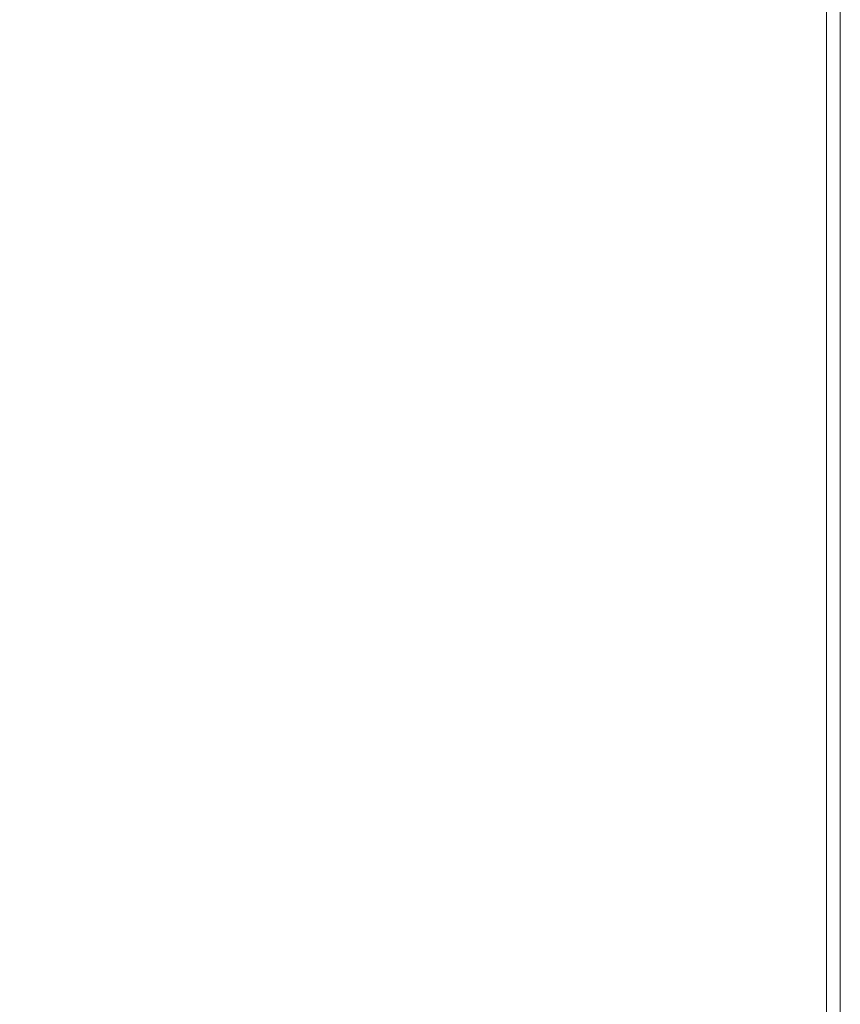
# Model space of a CAD drawing. Header units: inches. Extents: x 361 to 802, y -362 to 528.
# Tile 194 of 256: x 637.39 to 643.39, y 332.29 to 339.48. Entities that reach past the tile are written whole.
import ezdxf

# ---------------------------------------------------------------- set-up
doc = ezdxf.new("R2010")
doc.units = ezdxf.units.IN
doc.header["$MEASUREMENT"] = 0
doc.layers.add('E-CABL-TRAY', color=211, linetype='Continuous', lineweight=20)

msp = doc.modelspace()

# ---------------------------------------------------------------- meshes
at = {"layer": 'E-CABL-TRAY'}
mesh = msp.add_polyface(dxfattribs=at)
corners = [(643.394, 304.3115, 180.5), (631.394, 304.3115, 180.5), (631.394, 518.6471, 180.5), (643.394, 518.6471, 180.5)]
mesh.append_faces([[corners[k] for k in face] for face in [(0, 1, 2, 3)]])
mesh = msp.add_polyface(dxfattribs=at)
corners = [(631.494, 304.3115, 180.6), (643.294, 304.3115, 180.6), (643.294, 518.6471, 180.6), (631.494, 518.6471, 180.6)]
mesh.append_faces([[corners[k] for k in face] for face in [(0, 1, 2, 3)]])
mesh = msp.add_polyface(dxfattribs=at)
corners = [(643.294, 304.3115, 184.5), (643.394, 304.3115, 184.5), (643.394, 518.6471, 184.5), (643.294, 518.6471, 184.5)]
mesh.append_faces([[corners[k] for k in face] for face in [(0, 1, 2, 3)]])
mesh = msp.add_polyface(dxfattribs=at)
corners = [(643.294, 304.3115, 180.6), (643.294, 304.3115, 184.5), (643.294, 518.6471, 184.5), (643.294, 518.6471, 180.6)]
mesh.append_faces([[corners[k] for k in face] for face in [(0, 1, 2, 3)]])
mesh = msp.add_polyface(dxfattribs=at)
corners = [(643.394, 304.3115, 184.5), (643.394, 304.3115, 180.5), (643.394, 518.6471, 180.5), (643.394, 518.6471, 184.5)]
mesh.append_faces([[corners[k] for k in face] for face in [(3, 0, 1, 2)]])

doc.saveas('drawing.dxf')
